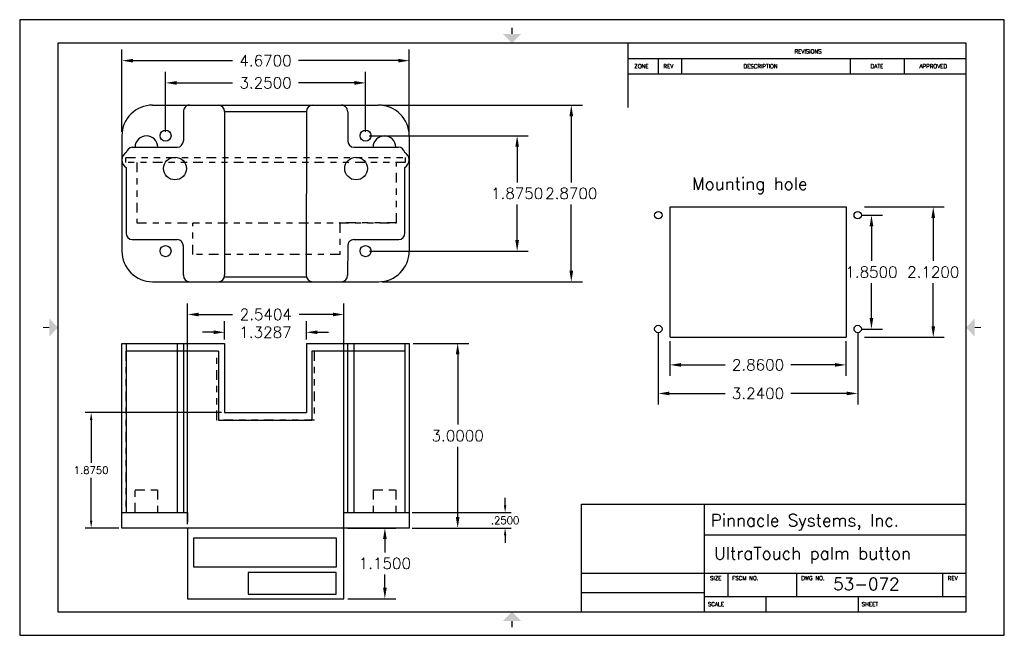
# Model space of a CAD drawing. Header units: inches. Extents: x 0.2 to 16.2, y 0.2 to 10.2.
import ezdxf

# ---------------------------------------------------------------- set-up
doc = ezdxf.new("R2010")
doc.units = ezdxf.units.IN
doc.header["$MEASUREMENT"] = 0
doc.linetypes.add('ACANSTGB', pattern=[0.354331, 0.15748, -0.03937, 0.03937, -0.03937, 0.03937, -0.03937])
for name, color, linetype in [('DIMS', 102, 'Continuous'), ('housing', 20, 'Continuous'), ('PCB', 160, 'ACANSTGB'), ('Title Block', 7, 'Continuous')]:
    doc.layers.add(name, color=color, linetype=linetype)
doc.styles.add('Roman', font='romans')
doc.styles.get("Standard").update_dxf_attribs({"font": 'ROMANS.SHX'})
doc.dimstyles.new('AM_ANSI', dxfattribs={"dimtxt": 0.12, "dimasz": 0.12, "dimexe": 0.1, "dimexo": 0.05, "dimgap": 0.06, "dimtad": 0, "dimtih": 1, "dimtoh": 1, "dimdec": 4, "dimzin": 7, "dimdsep": 46, "dimtxsty": 'STANDARD', "dimcen": 0, "dimclrd": 256, "dimclre": 256, "dimclrt": 2, "dimadec": 0, "dimazin": 2, "dimtp": 0.1, "dimtm": 0.1, "dimtfac": 0.71, "dimtdec": 4, "dimtofl": 0, "dimtmove": 0, "dimatfit": 3, "dimfxl": 1, "dimtolj": 1, "dimtzin": 7, "dimlwd": -1, "dimlwe": -1, "dimarcsym": 1})
doc.dimstyles.get("Standard").update_dxf_attribs({"dimtxt": 0.18, "dimasz": 0.18, "dimexe": 0.18, "dimexo": 0.0625, "dimgap": 0.09, "dimtad": 0, "dimtih": 1, "dimtoh": 1, "dimdec": 4, "dimzin": 0, "dimdsep": 46, "dimtxsty": 'STANDARD', "dimcen": 0.09, "dimadec": 0, "dimazin": 0, "dimtfac": 1, "dimtdec": 4, "dimtofl": 0, "dimtmove": 0, "dimatfit": 3, "dimfxl": 1, "dimtolj": 1, "dimtzin": 0, "dimarcsym": 0})

# ---------------------------------------------------------------- blocks, each defined once
blk = doc.blocks.new('ANSI B title block')
at = {"layer": 'Title Block'}
for p, q in [((16, 10), (0, 10)), ((0, 10), (0, 0)), ((16, 0), (16, 10)), ((15.38, 9.62), (0.62, 9.62)), ((0.62, 9.62), (0.62, 0.38)), ((9.88, 9.62), (9.88, 8.5727)), ((15.38, 0.38), (15.38, 9.62)), ((9.88, 9.37), (15.38, 9.37)), ((10.38, 9.12), (10.38, 9.37)), ((10.76, 9.12), (10.76, 9.37)), ((13.5, 9.12), (13.5, 9.37)), ((14.38, 9.12), (14.38, 9.37)), ((9.88, 9.12), (15.38, 9.12)), ((9.13, 2.13), (15.38, 2.13)), ((9.13, 0.38), (9.13, 2.13)), ((11.13, 0.38), (11.13, 2.13)), ((11.13, 1.63), (15.38, 1.63)), ((9.13, 1.01), (15.38, 1.01)), ((11.51, 0.63), (11.51, 1.01)), ((12.63, 0.63), (12.63, 1.01)), ((15, 0.63), (15, 1.01)), ((9.13, 0.695), (11.13, 0.695)), ((11.13, 0.63), (15.38, 0.63)), ((12.13, 0.38), (12.13, 0.63)), ((13.63, 0.38), (13.63, 0.63)), ((0.62, 0.38), (15.38, 0.38)), ((0, 0), (16, 0))]:
    blk.add_line(p, q, dxfattribs=at)
at = {"layer": 'Title Block', "const_width": 0.02}
for points in [[(8, 9.87), (8, 9.77)], [(0.38, 5), (0.48, 5)], [(15.62, 5), (15.52, 5)], [(8, 0.13), (8, 0.23)]]:
    blk.add_lwpolyline(points, dxfattribs=at)
at = {"layer": 'Title Block'}
for points in [[(7.85, 9.77), (8.15, 9.77), (8, 9.62)], [(0.48, 4.85), (0.48, 5.15), (0.62, 5)], [(15.52, 4.85), (15.52, 5.15), (15.38, 5)], [(7.85, 0.23), (8.15, 0.23), (8, 0.38)]]:
    blk.add_solid(points, dxfattribs=at)
at = {"color": 0, "style": 'Roman', "flags": 8}
for tag, p in [('FNAME', (-0.05, 6)), ('REVDATE', (-0.05, 3)), ('USER', (-0.05, 0))]:
    blk.add_attdef(tag, p, '', height=0.15, rotation=90, dxfattribs=at)
at = {"layer": 'Title Block', "style": 'Roman'}
for s, p in [('REVISIONS', (12.5902, 9.4525)), ('ZONE', (9.9887, 9.2103)), ('REV', (10.4601, 9.2103)), ('DESCRIPTION', (11.762, 9.2103)), ('DATE', (13.8277, 9.2103)), ('APPROVED', (14.6214, 9.2103)), ('SIZE', (11.2179, 0.8959)), ('FSCM NO.', (11.5789, 0.8959)), ('DWG NO.', (12.701, 0.8959)), ('REV', (15.0805, 0.8959)), ('SCALE', (11.1823, 0.4725)), ('SHEET', (13.6828, 0.4725))]:
    blk.add_text(s, height=0.065, dxfattribs=at).set_placement(p)
blk = doc.blocks.new('*D4')
at = {"layer": 'Defpoints', "color": 0, "transparency": 16777216}
for p in [(6.523, 4.923), (6.523, 1.923), (7.31, 1.923)]:
    blk.add_point(p, dxfattribs=at)
at = {"layer": 'DIMS', "color": 0, "lineweight": -2, "transparency": 16777216}
for p, q in [((6.585, 4.923), (7.49, 4.923)), ((7.31, 4.743), (7.31, 3.603)), ((7.31, 2.103), (7.31, 3.243)), ((6.585, 1.923), (7.49, 1.923))]:
    blk.add_line(p, q, dxfattribs=at)
at = {"layer": 'DIMS', "color": 0, "transparency": 16777216}
for points in [[(7.28, 4.743), (7.34, 4.743), (7.31, 4.923)], [(7.28, 2.103), (7.34, 2.103), (7.31, 1.923)]]:
    blk.add_solid(points, dxfattribs=at)
at = {"layer": 'DIMS', "color": 0, "transparency": 16777216, "insert": (7.31, 3.423), "char_height": 0.18, "attachment_point": 5}
blk.add_mtext('\\A1;3.0000', dxfattribs=at)
blk = doc.blocks.new('*D5')
at = {"layer": 'Defpoints', "color": 0, "transparency": 16777216}
for p in [(6.023, 8.793), (6.023, 5.923), (9.156, 5.923)]:
    blk.add_point(p, dxfattribs=at)
at = {"layer": 'DIMS', "color": 0, "lineweight": -2, "transparency": 16777216}
for p, q in [((6.085, 8.793), (9.336, 8.793)), ((9.156, 8.613), (9.156, 7.538)), ((9.156, 6.103), (9.156, 7.178)), ((6.085, 5.923), (9.336, 5.923))]:
    blk.add_line(p, q, dxfattribs=at)
at = {"layer": 'DIMS', "color": 0, "transparency": 16777216}
for points in [[(9.126, 8.613), (9.186, 8.613), (9.156, 8.793)], [(9.126, 6.103), (9.186, 6.103), (9.156, 5.923)]]:
    blk.add_solid(points, dxfattribs=at)
at = {"layer": 'DIMS', "color": 0, "transparency": 16777216, "insert": (9.156, 7.358), "char_height": 0.18, "attachment_point": 5}
blk.add_mtext('\\A1;2.8700', dxfattribs=at)
blk = doc.blocks.new('*D6')
at = {"layer": 'Defpoints', "color": 0, "transparency": 16777216}
for p in [(5.81, 8.296), (5.813, 6.421), (8.276, 6.421)]:
    blk.add_point(p, dxfattribs=at)
at = {"layer": 'DIMS', "color": 0, "lineweight": -2, "transparency": 16777216}
for p, q in [((5.873, 8.296), (8.456, 8.296)), ((8.276, 8.116), (8.276, 7.538)), ((8.276, 6.601), (8.276, 7.178)), ((5.875, 6.421), (8.456, 6.421))]:
    blk.add_line(p, q, dxfattribs=at)
at = {"layer": 'DIMS', "color": 0, "transparency": 16777216}
for points in [[(8.246, 8.116), (8.306, 8.116), (8.276, 8.296)], [(8.246, 6.601), (8.306, 6.601), (8.276, 6.421)]]:
    blk.add_solid(points, dxfattribs=at)
at = {"layer": 'DIMS', "color": 0, "transparency": 16777216, "insert": (8.276, 7.358), "char_height": 0.18, "attachment_point": 5}
blk.add_mtext('\\A1;1.8750', dxfattribs=at)
blk = doc.blocks.new('*D17')
at = {"layer": 'Defpoints', "color": 0, "transparency": 16777216}
for p in [(6.523, 9.515), (1.853, 8.296), (6.523, 8.296)]:
    blk.add_point(p, dxfattribs=at)
at = {"layer": 'DIMS', "color": 0, "lineweight": -2, "transparency": 16777216}
for p, q in [((1.853, 8.358), (1.853, 9.695)), ((6.523, 8.358), (6.523, 9.695)), ((2.033, 9.515), (3.652, 9.515)), ((6.343, 9.515), (4.723, 9.515))]:
    blk.add_line(p, q, dxfattribs=at)
at = {"layer": 'DIMS', "color": 0, "transparency": 16777216}
for points in [[(2.033, 9.545), (2.033, 9.485), (1.853, 9.515)], [(6.343, 9.545), (6.343, 9.485), (6.523, 9.515)]]:
    blk.add_solid(points, dxfattribs=at)
at = {"layer": 'DIMS', "color": 0, "transparency": 16777216, "insert": (4.188, 9.515), "char_height": 0.18, "attachment_point": 5}
blk.add_mtext('\\A1;4.6700', dxfattribs=at)
blk = doc.blocks.new('*D8')
at = {"layer": 'Defpoints', "color": 0, "transparency": 16777216}
for p in [(5.813, 9.154), (2.563, 8.296), (5.813, 8.296)]:
    blk.add_point(p, dxfattribs=at)
at = {"layer": 'DIMS', "color": 0, "lineweight": -2, "transparency": 16777216}
for p, q in [((2.563, 8.358), (2.563, 9.334)), ((5.813, 8.358), (5.813, 9.334)), ((2.743, 9.154), (3.652, 9.154)), ((5.633, 9.154), (4.723, 9.154))]:
    blk.add_line(p, q, dxfattribs=at)
at = {"layer": 'DIMS', "color": 0, "transparency": 16777216}
for points in [[(2.743, 9.184), (2.743, 9.124), (2.563, 9.154)], [(5.633, 9.184), (5.633, 9.124), (5.813, 9.154)]]:
    blk.add_solid(points, dxfattribs=at)
at = {"layer": 'DIMS', "color": 0, "transparency": 16777216, "insert": (4.188, 9.154), "char_height": 0.18, "attachment_point": 5}
blk.add_mtext('\\A1;3.2500', dxfattribs=at)
blk = doc.blocks.new('*D9')
at = {"layer": 'Defpoints', "color": 0, "transparency": 16777216}
for p in [(5.462, 1.923), (5.462, 0.773), (6.127, 0.773)]:
    blk.add_point(p, dxfattribs=at)
at = {"layer": 'DIMS', "color": 0, "lineweight": -2, "transparency": 16777216}
for p, q in [((5.525, 1.923), (6.307, 1.923)), ((6.127, 1.743), (6.127, 1.528)), ((6.127, 0.953), (6.127, 1.168)), ((5.525, 0.773), (6.307, 0.773))]:
    blk.add_line(p, q, dxfattribs=at)
at = {"layer": 'DIMS', "color": 0, "transparency": 16777216}
for points in [[(6.097, 1.743), (6.157, 1.743), (6.127, 1.923)], [(6.097, 0.953), (6.157, 0.953), (6.127, 0.773)]]:
    blk.add_solid(points, dxfattribs=at)
at = {"layer": 'DIMS', "color": 0, "transparency": 16777216, "insert": (6.127, 1.348), "char_height": 0.18, "attachment_point": 5}
blk.add_mtext('\\A1;1.1500', dxfattribs=at)
blk = doc.blocks.new('*D10')
at = {"layer": 'Defpoints', "color": 0, "transparency": 16777216}
for p in [(5.462, 5.392), (2.922, 1.923), (5.462, 1.923)]:
    blk.add_point(p, dxfattribs=at)
at = {"layer": 'DIMS', "color": 0, "lineweight": -2, "transparency": 16777216}
for p, q in [((2.922, 1.986), (2.922, 5.572)), ((5.462, 1.986), (5.462, 5.572)), ((3.102, 5.392), (3.652, 5.392)), ((5.282, 5.392), (4.732, 5.392))]:
    blk.add_line(p, q, dxfattribs=at)
at = {"layer": 'DIMS', "color": 0, "transparency": 16777216}
for points in [[(3.102, 5.422), (3.102, 5.362), (2.922, 5.392)], [(5.282, 5.422), (5.282, 5.362), (5.462, 5.392)]]:
    blk.add_solid(points, dxfattribs=at)
at = {"layer": 'DIMS', "color": 0, "transparency": 16777216, "insert": (4.192, 5.392), "char_height": 0.18, "attachment_point": 5}
blk.add_mtext('\\A1;2.5404', dxfattribs=at)
blk = doc.blocks.new('*D11')
at = {"layer": 'Defpoints', "color": 0, "transparency": 16777216}
for p in [(4.851, 5.103), (3.523, 4.923), (4.851, 4.923)]:
    blk.add_point(p, dxfattribs=at)
at = {"layer": 'DIMS', "color": 0, "lineweight": -2, "transparency": 16777216}
for p, q in [((3.523, 4.986), (3.523, 5.283)), ((4.851, 4.986), (4.851, 5.283)), ((3.343, 5.103), (3.163, 5.103)), ((5.031, 5.103), (5.211, 5.103))]:
    blk.add_line(p, q, dxfattribs=at)
at = {"layer": 'DIMS', "color": 0, "transparency": 16777216}
for points in [[(3.343, 5.133), (3.343, 5.073), (3.523, 5.103)], [(5.031, 5.133), (5.031, 5.073), (4.851, 5.103)]]:
    blk.add_solid(points, dxfattribs=at)
at = {"layer": 'DIMS', "color": 0, "transparency": 16777216, "insert": (4.187, 5.103), "char_height": 0.18, "attachment_point": 5}
blk.add_mtext('\\A1;1.3287', dxfattribs=at)
blk = doc.blocks.new('*D12')
at = {"layer": 'Defpoints', "color": 0, "transparency": 16777216}
for p in [(13.81, 7.006), (13.81, 5.156), (14.034, 5.156)]:
    blk.add_point(p, dxfattribs=at)
at = {"layer": 'DIMS', "color": 0, "lineweight": -2, "transparency": 16777216}
for p, q in [((13.873, 7.006), (14.214, 7.006)), ((14.034, 6.826), (14.034, 6.261)), ((14.034, 5.336), (14.034, 5.901)), ((13.873, 5.156), (14.214, 5.156))]:
    blk.add_line(p, q, dxfattribs=at)
at = {"layer": 'DIMS', "color": 0, "transparency": 16777216}
for points in [[(14.004, 6.826), (14.064, 6.826), (14.034, 7.006)], [(14.004, 5.336), (14.064, 5.336), (14.034, 5.156)]]:
    blk.add_solid(points, dxfattribs=at)
at = {"layer": 'DIMS', "color": 0, "transparency": 16777216, "insert": (14.034, 6.081), "char_height": 0.18, "attachment_point": 5}
blk.add_mtext('\\A1;1.8500', dxfattribs=at)
blk = doc.blocks.new('*D13')
at = {"layer": 'Defpoints', "color": 0, "transparency": 16777216}
for p in [(13.857, 7.141), (13.857, 5.021), (15.038, 5.021)]:
    blk.add_point(p, dxfattribs=at)
at = {"layer": 'DIMS', "color": 0, "lineweight": -2, "transparency": 16777216}
for p, q in [((13.919, 7.141), (15.218, 7.141)), ((15.038, 6.961), (15.038, 6.261)), ((15.038, 5.201), (15.038, 5.901)), ((13.919, 5.021), (15.218, 5.021))]:
    blk.add_line(p, q, dxfattribs=at)
at = {"layer": 'DIMS', "color": 0, "transparency": 16777216}
for points in [[(15.008, 6.961), (15.068, 6.961), (15.038, 7.141)], [(15.008, 5.201), (15.068, 5.201), (15.038, 5.021)]]:
    blk.add_solid(points, dxfattribs=at)
at = {"layer": 'DIMS', "color": 0, "transparency": 16777216, "insert": (15.038, 6.081), "char_height": 0.18, "attachment_point": 5}
blk.add_mtext('\\A1;2.1200', dxfattribs=at)
blk = doc.blocks.new('*D15')
at = {"layer": 'Defpoints', "color": 0, "transparency": 16777216}
for p in [(10.76, 5.021), (13.62, 5.021), (13.62, 4.573)]:
    blk.add_point(p, dxfattribs=at)
at = {"layer": 'DIMS', "color": 0, "lineweight": -2, "transparency": 16777216}
for p, q in [((10.76, 4.959), (10.76, 4.393)), ((13.62, 4.959), (13.62, 4.393)), ((10.94, 4.573), (11.655, 4.573)), ((13.44, 4.573), (12.726, 4.573))]:
    blk.add_line(p, q, dxfattribs=at)
at = {"layer": 'DIMS', "color": 0, "transparency": 16777216}
for points in [[(10.94, 4.603), (10.94, 4.543), (10.76, 4.573)], [(13.44, 4.603), (13.44, 4.543), (13.62, 4.573)]]:
    blk.add_solid(points, dxfattribs=at)
at = {"layer": 'DIMS', "color": 0, "transparency": 16777216, "insert": (12.19, 4.573), "char_height": 0.18, "attachment_point": 5}
blk.add_mtext('\\A1;2.8600', dxfattribs=at)
blk = doc.blocks.new('*D16')
at = {"layer": 'Defpoints', "color": 0, "transparency": 16777216}
for p in [(10.57, 5.156), (13.81, 5.156), (13.81, 4.109)]:
    blk.add_point(p, dxfattribs=at)
at = {"layer": 'DIMS', "color": 0, "lineweight": -2, "transparency": 16777216}
for p, q in [((10.57, 5.094), (10.57, 3.929)), ((13.81, 5.094), (13.81, 3.929)), ((10.75, 4.109), (11.655, 4.109)), ((13.63, 4.109), (12.726, 4.109))]:
    blk.add_line(p, q, dxfattribs=at)
at = {"layer": 'DIMS', "color": 0, "transparency": 16777216}
for points in [[(10.75, 4.139), (10.75, 4.079), (10.57, 4.109)], [(13.63, 4.139), (13.63, 4.079), (13.81, 4.109)]]:
    blk.add_solid(points, dxfattribs=at)
at = {"layer": 'DIMS', "color": 0, "transparency": 16777216, "insert": (12.19, 4.109), "char_height": 0.18, "attachment_point": 5}
blk.add_mtext('\\A1;3.2400', dxfattribs=at)
blk = doc.blocks.new('*D18')
at = {"layer": 'Defpoints', "color": 0, "transparency": 16777216}
for p in [(6.523, 2.173), (8.081, 2.173), (6.523, 1.923)]:
    blk.add_point(p, dxfattribs=at)
at = {"layer": 'DIMS', "linetype": 'ByBlock', "transparency": 16777216}
for p, q in [((8.081, 2.293), (8.081, 2.413)), ((6.573, 2.173), (8.181, 2.173)), ((6.573, 1.923), (8.181, 1.923)), ((8.081, 1.803), (8.081, 1.683))]:
    blk.add_line(p, q, dxfattribs=at)
at = {"layer": 'DIMS', "transparency": 16777216}
for points in [[(8.061, 2.293), (8.101, 2.293), (8.081, 2.173)], [(8.061, 1.803), (8.101, 1.803), (8.081, 1.923)]]:
    blk.add_solid(points, dxfattribs=at)
at = {"layer": 'DIMS', "color": 92, "transparency": 16777216, "insert": (8.081, 2.048), "char_height": 0.12, "attachment_point": 5}
blk.add_mtext('\\A1;.2500', dxfattribs=at)
blk = doc.blocks.new('*D19')
at = {"layer": 'Defpoints', "color": 0, "transparency": 16777216}
for p in [(3.523, 3.798), (1.354, 1.923), (1.853, 1.923)]:
    blk.add_point(p, dxfattribs=at)
at = {"layer": 'DIMS', "linetype": 'ByBlock', "transparency": 16777216}
for p, q in [((3.473, 3.798), (1.254, 3.798)), ((1.354, 3.678), (1.354, 2.981)), ((1.354, 2.043), (1.354, 2.741)), ((1.803, 1.923), (1.254, 1.923))]:
    blk.add_line(p, q, dxfattribs=at)
at = {"layer": 'DIMS', "transparency": 16777216}
for points in [[(1.334, 3.678), (1.374, 3.678), (1.354, 3.798)], [(1.334, 2.043), (1.374, 2.043), (1.354, 1.923)]]:
    blk.add_solid(points, dxfattribs=at)
at = {"layer": 'DIMS', "color": 92, "transparency": 16777216, "insert": (1.354, 2.861), "char_height": 0.12, "attachment_point": 5}
blk.add_mtext('\\A1;1.8750', dxfattribs=at)

msp = doc.modelspace()

# ---------------------------------------------------------------- linework, layer by layer
for p, q in [((10.76029, 5.02117), (10.76029, 7.14117)), ((10.76029, 7.14117), (13.62029, 7.14117)), ((13.62029, 7.14117), (13.62029, 5.02117)), ((10.76029, 5.02117), (13.62029, 5.02117))]:
    msp.add_line(p, q)
for centre in [(10.57029, 7.00617), (13.81029, 7.00617), (10.57029, 5.15617), (13.81029, 5.15617)]:
    msp.add_circle(centre, 0.06)
at = {"layer": 'housing'}
for p, q in [((2.35016, 8.79317), (6.02266, 8.79317)), ((2.85266, 8.68671), (2.85261, 8.21462)), ((3.52266, 8.68671), (4.85252, 8.68909)), ((3.52266, 8.68671), (3.52266, 6.02962)), ((4.85257, 8.68613), (4.8502, 6.02582)), ((5.52257, 8.68555), (5.52266, 8.21137)), ((1.85266, 8.29567), (1.85266, 6.42067)), ((6.52266, 8.29567), (6.52266, 6.42067)), ((2.02266, 8.10811), (2.75261, 8.10817)), ((2.25266, 8.1081), (2.43266, 8.1081)), ((5.62271, 8.10817), (6.35075, 8.10906)), ((1.92265, 7.78086), (1.92261, 6.71145)), ((6.45197, 6.71471), (6.45104, 7.78137)), ((2.02266, 6.60822), (2.75261, 6.60817)), ((5.62271, 6.60817), (6.35206, 6.60817)), ((2.85266, 6.02962), (2.85261, 6.50171)), ((5.52271, 6.50171), (5.5203, 6.0248)), ((2.35266, 5.92317), (6.02266, 5.92317)), ((3.51987, 6.00234), (4.85288, 6.00234)), ((1.85266, 4.92317), (3.52266, 4.92317)), ((1.85266, 1.92317), (1.85266, 4.92317)), ((1.92261, 4.92317), (1.92261, 2.17317)), ((2.75261, 4.92317), (2.75261, 2.17317)), ((2.85266, 4.92317), (2.85266, 2.17317)), ((3.52266, 4.92317), (3.52266, 3.79817)), ((4.85138, 4.92317), (4.85138, 3.79817)), ((4.85138, 4.92317), (6.52266, 4.92317)), ((5.52025, 4.92317), (5.52025, 2.17317)), ((5.62271, 4.92317), (5.62271, 2.17317)), ((6.45197, 4.92317), (6.45197, 2.17317)), ((6.45197, 4.92317), (6.45197, 4.79817)), ((6.52266, 4.92317), (6.52266, 1.92317)), ((3.42266, 4.79817), (1.92261, 4.79817)), ((3.42266, 4.79817), (3.42266, 3.67317)), ((4.94131, 4.79817), (4.94131, 3.67317)), ((6.45197, 4.79817), (4.94131, 4.79817)), ((3.52266, 3.79817), (4.85138, 3.79817)), ((3.42266, 3.67317), (4.94131, 3.67317)), ((1.85266, 1.92317), (1.85266, 2.17317)), ((1.85266, 2.17317), (2.85266, 2.17317)), ((5.52025, 2.17317), (6.52266, 2.17317)), ((6.52266, 1.92317), (1.85266, 1.92317))]:
    msp.add_line(p, q, dxfattribs=at)
at = {"layer": 'housing', "linetype": 'ACANSTGB'}
for p, q in [((2.06766, 2.17317), (2.06766, 2.54317)), ((2.06766, 2.54317), (2.43266, 2.54317)), ((2.43266, 2.54317), (2.43266, 2.17317)), ((5.93516, 2.54317), (5.93516, 2.17317)), ((5.93516, 2.54317), (6.30516, 2.54317)), ((6.30516, 2.54317), (6.30516, 2.17317))]:
    msp.add_line(p, q, dxfattribs=at)
at = {"layer": 'housing'}
for centre, radius in [((2.56266, 8.29567), 0.09), ((5.81266, 8.29567), 0.09), ((2.71616, 7.76317), 0.185), ((5.65916, 7.76317), 0.185), ((2.56266, 6.42067), 0.09), ((5.81266, 6.42067), 0.09)]:
    msp.add_circle(centre, radius, dxfattribs=at)
for centre, radius, start, end in [((2.35141, 8.29442), 0.49875, 89.856402, 179.856402), ((2.95589, 8.68994), 0.10328, 91.790432, 181.790432), ((3.41943, 8.68994), 0.10328, 358.209568, 88.209568), ((4.9558, 8.68927), 0.10328, 91.740523, 181.740523), ((5.41934, 8.68887), 0.10328, 358.159659, 88.159659), ((6.02391, 8.29442), 0.49875, 0.143598, 90.143598), ((2.25266, 8.1081), 0.185, 0.013154, 179.995165), ((2.74938, 8.21139), 0.10328, 271.790432, 1.790432), ((5.62593, 8.21139), 0.10328, 178.209568, 268.209568), ((6.12016, 8.1081), 0.185, 0.004835, 179.986846), ((1.9927, 7.90208), 0.14, 119.176287, 239.975481), ((2.02589, 8.00489), 0.10328, 91.790432, 169.15692), ((6.34762, 8.00583), 0.10328, 10.006236, 88.259477), ((6.38012, 7.90208), 0.14, 300.024519, 60.823713), ((2.02589, 6.71145), 0.10328, 178.209568, 268.209568), ((2.74938, 6.50494), 0.10328, 358.209568, 88.209568), ((5.62593, 6.50494), 0.10328, 91.790432, 181.790432), ((6.34874, 6.71139), 0.10328, 271.840341, 1.840341), ((2.35141, 6.42192), 0.49875, 180.143598, 270.143598), ((6.02391, 6.42192), 0.49875, 269.856402, 359.856402), ((2.95589, 6.02639), 0.10328, 178.209568, 268.209568), ((3.41943, 6.02639), 0.10328, 271.790432, 1.790432), ((4.95347, 6.02573), 0.10328, 178.159659, 268.159659), ((5.41702, 6.02532), 0.10328, 271.740523, 1.740523)]:
    msp.add_arc(centre, radius, start, end, dxfattribs=at)
at = {"layer": 'PCB'}
for p, q in [((1.91511, 7.94311), (6.45771, 7.94311)), ((1.91511, 7.86311), (1.91511, 7.94311)), ((6.45771, 7.86311), (1.91511, 7.86311)), ((2.09731, 7.86311), (2.09731, 6.87828)), ((6.31447, 6.87828), (6.31447, 7.86311)), ((6.45771, 7.94311), (6.45771, 7.86311)), ((2.09731, 6.87828), (6.31447, 6.87828)), ((3.0054, 6.36853), (3.0054, 6.87828)), ((6.31447, 6.87828), (5.39469, 6.87828)), ((5.39469, 6.87828), (5.39469, 6.36853)), ((5.39469, 6.36853), (3.0054, 6.36853)), ((1.91511, 4.79817), (1.91511, 2.17317)), ((3.39766, 4.79817), (1.92261, 4.79817)), ((3.39766, 3.67317), (3.39766, 4.79817)), ((6.45771, 4.79817), (4.97638, 4.79817)), ((4.97638, 4.79817), (4.97638, 3.67317)), ((6.45771, 2.17317), (6.45771, 4.79817)), ((4.97638, 3.67317), (3.39766, 3.67317)), ((1.92261, 2.17317), (2.92207, 2.17317)), ((2.92207, 2.17317), (2.92207, 0.77317)), ((5.46248, 0.77317), (5.46248, 2.17317)), ((5.46248, 2.17317), (6.45771, 2.17317)), ((2.92207, 0.77317), (5.46248, 0.77317))]:
    msp.add_line(p, q, dxfattribs=at)
at = {"layer": 'PCB', "linetype": 'Continuous'}
for p, q in [((2.92207, 1.92317), (2.92207, 0.77317)), ((5.46248, 0.77317), (5.46248, 1.92317)), ((3.02206, 1.76254), (5.33486, 1.76254)), ((3.02206, 1.2889), (3.02206, 1.76254)), ((5.33486, 1.76254), (5.33486, 1.2889)), ((5.33486, 1.2889), (3.02206, 1.2889)), ((5.33486, 1.19908), (3.90468, 1.19908)), ((3.90468, 1.19908), (3.90468, 0.84876)), ((5.33486, 0.84876), (5.33486, 1.19908)), ((3.90468, 0.84876), (5.33486, 0.84876)), ((2.92207, 0.77317), (5.46248, 0.77317))]:
    msp.add_line(p, q, dxfattribs=at)

# ---------------------------------------------------------------- block references
msp.add_blockref('ANSI B title block', (0.19259, 0.18045))

# ---------------------------------------------------------------- texts
at = {"insert": (11.11619, 7.61544), "char_height": 0.2, "attachment_point": 1}
msp.add_mtext_dynamic_manual_height_columns('Mounting hole', width=4.25, gutter_width=1, heights=[0], dxfattribs=at)
at = {"layer": 'Title Block', "char_height": 0.2, "attachment_point": 1}
for s, width, insert in [('Pinnacle Systems, Inc.', 4.25, (11.42161, 2.14789)), ('UltraTouch palm button', 4.25, (11.4782, 1.61255)), ('53-072', 1.7814248, (13.41116, 1.11396))]:
    msp.add_mtext_dynamic_manual_height_columns(s, width=width, gutter_width=1, heights=[0], dxfattribs=dict(at, insert=insert))

# ---------------------------------------------------------------- dimensions: what is measured, and where the dimension line sits
at = {"layer": 'DIMS'}
for base, p1, p2, picture, middle in [((6.52266, 9.51454), (1.85266, 8.29567), (6.52266, 8.29567), '*D17', (4.18766, 9.51454)), ((5.81266, 9.15414), (2.56266, 8.29567), (5.81266, 8.29567), '*D8', (4.18766, 9.15414)), ((5.46248, 5.39159), (2.92207, 1.92317), (5.46248, 1.92317), '*D10', (4.19227, 5.39159)), ((4.85138, 5.10327), (3.52266, 4.92317), (4.85138, 4.92317), '*D11', (4.18702, 5.10327)), ((13.81029, 4.10882), (10.57029, 5.15617), (13.81029, 5.15617), '*D16', (12.19029, 4.10882)), ((13.62029, 4.57336), (10.76029, 5.02117), (13.62029, 5.02117), '*D15', (12.19029, 4.57336))]:
    dim = msp.add_linear_dim(base=base, p1=p1, p2=p2, dimstyle='Standard', override={"dimtol": 0, "dimlim": 0, "dimtp": 0.1, "dimtm": 0.1, "dimtfac": 0.71, "dimtdec": 4, "dimtolj": 1, "dimtzin": 7}, dxfattribs=at)
    dim.commit()
    dim.dimension.update_dxf_attribs({"geometry": picture, "text_midpoint": middle})
for base, p1, p2, dimstyle, override, picture, middle in [((9.15643, 5.92317), (6.02266, 8.79317), (6.02266, 5.92317), 'Standard', {"dimtol": 0, "dimlim": 0, "dimtp": 0.1, "dimtm": 0.1, "dimtfac": 0.71, "dimtdec": 4, "dimtolj": 1, "dimtzin": 7}, '*D5', (9.15643, 7.35817)), ((8.27638, 6.42067), (5.81016, 8.29567), (5.81266, 6.42067), 'Standard', {"dimtol": 0, "dimlim": 0, "dimtp": 0.1, "dimtm": 0.1, "dimtfac": 0.71, "dimtdec": 4, "dimtolj": 1, "dimtzin": 7}, '*D6', (8.27638, 7.35817)), ((15.03841, 5.02117), (13.85677, 7.14117), (13.85677, 5.02117), 'Standard', {"dimtol": 0, "dimlim": 0, "dimtp": 0.1, "dimtm": 0.1, "dimtfac": 0.71, "dimtdec": 4, "dimtolj": 1, "dimtzin": 7}, '*D13', (15.03841, 6.08117)), ((14.03384, 5.15617), (13.81029, 7.00617), (13.81029, 5.15617), 'Standard', {"dimtol": 0, "dimlim": 0, "dimtp": 0.1, "dimtm": 0.1, "dimtfac": 0.71, "dimtdec": 4, "dimtolj": 1, "dimtzin": 7}, '*D12', (14.03384, 6.08117)), ((7.30977, 1.92317), (6.52266, 4.92317), (6.52266, 1.92317), 'Standard', {"dimtol": 0, "dimlim": 0, "dimtp": 0.1, "dimtm": 0.1, "dimtfac": 0.71, "dimtdec": 4, "dimtolj": 1, "dimtzin": 7}, '*D4', (7.30977, 3.42317)), ((1.35409, 1.92317), (3.52266, 3.79817), (1.85266, 1.92317), 'AM_ANSI', {"dimclrt": 92}, '*D19', (1.35409, 2.86067)), ((8.08116, 2.17317), (6.52266, 1.92317), (6.52266, 2.17317), 'AM_ANSI', {"dimclrt": 92}, '*D18', (8.08116, 2.04817)), ((6.12674, 0.77317), (5.46248, 1.92317), (5.46248, 0.77317), 'Standard', {"dimtol": 0, "dimlim": 0, "dimtp": 0.1, "dimtm": 0.1, "dimtfac": 0.71, "dimtdec": 4, "dimtolj": 1, "dimtzin": 7}, '*D9', (6.12674, 1.34817))]:
    dim = msp.add_linear_dim(base=base, p1=p1, p2=p2, angle=90, dimstyle=dimstyle, override=override, dxfattribs=at)
    dim.commit()
    dim.dimension.update_dxf_attribs({"geometry": picture, "text_midpoint": middle})

doc.saveas('drawing.dxf')
